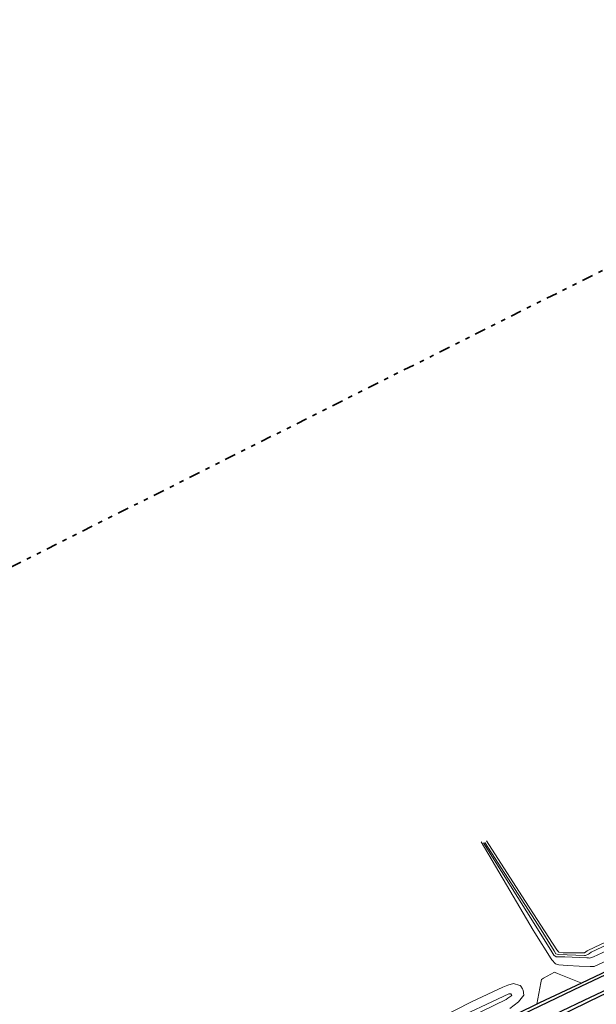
# Model space of a CAD drawing. Header units: metres. Extents: x 169249 to 194689, y 406250 to 412203.
# Tile 182 of 256: x 181034 to 181164, y 409112 to 409334. Entities that reach past the tile are written whole.
import ezdxf

# ---------------------------------------------------------------- set-up
doc = ezdxf.new("R2010")
doc.units = ezdxf.units.M
doc.linetypes.add('BGT_NLCS_N264$0$AL-TEKENBLADGRENS', pattern=[11.5, 2.5, -1.5, 1, -1.5, 1, -1.5, 2.5])
for name, color, linetype, lineweight in [('BGT_NLCS_N264$0$B-WE-GW-WATERGANG_INSTEEK-G', 252, 'CONTINUOUS', 18), ('BGT_NLCS_N264$0$B-WE-GW-WATERGANG_SLOOT_BODEM-G', 252, 'CONTINUOUS', 18), ('BGT_NLCS_N264$0$B-WE-OG-TOPOGRAFIE_WEG_VERHARD-G', 252, 'CONTINUOUS', 18), ('BGT_NLCS_N264$0$X-XX-AL-TEKENBLADGRENS-G', 252, 'BGT_NLCS_N264$0$AL-TEKENBLADGRENS', 35), ('X-XX-AL-REFERENTIE-G', 7, 'CONTINUOUS', 18)]:
    doc.layers.add(name, color=color, linetype=linetype, lineweight=lineweight)
doc.layers.add('BGT_NLCS_N264$0$B-WE-OG-TOPOGRAFIE_WEG_RIJWEG-G', color=252, linetype='CONTINUOUS')
doc.layers.add('BGT_NLCS_N264$0$B-WE-VW-MARKERING-G', color=252, linetype='CONTINUOUS')

# ---------------------------------------------------------------- blocks, each defined once
blk = doc.blocks.new('BGT_NLCS_N264')
at = {"layer": 'BGT_NLCS_N264$0$B-WE-GW-WATERGANG_INSTEEK-G'}
for points in [[(181170.65, 409123.88, 16.99), (181163.39, 409120.64, 16.99), (181162.5, 409120.6, 16.97), (181160.04, 409120.71, 16.9), (181157.43, 409120.87, 16.88), (181155.49, 409120.99, 16.86), (181154.74, 409121.24, 16.83), (181153.87, 409122.12, 16.61), (181153.75, 409122.32, 16.61), (181150.05, 409128.18, 16.56), (181149.7, 409128.77, 16.54), (181144.4, 409137.75, 16.29), (181137.95, 409148.66, 16.1)], [(181139.2, 409148.89, 15.97), (181147.14, 409136.55, 15.92), (181151.44, 409129.88, 15.97), (181155.02, 409124.34, 16.01), (181155.45, 409123.82, 15.99), (181156.44, 409123.67, 15.99), (181157.95, 409123.68, 16.01), (181159.98, 409123.68, 16.04), (181161.26, 409123.69, 16.06), (181161.86, 409124.13, 16.13), (181163.56, 409124.98, 16.17), (181182.24, 409133.73, 16.1), (181201.65, 409142.47, 15.94), (181222.47, 409151.56, 16.1), (181239.57, 409158.94, 16.02), (181249, 409162.76, 15.97), (181249.25, 409163.16, 15.97), (181249.17, 409163.46, 15.97), (181248.93, 409164.4, 15.96), (181248.9, 409164.53, 15.95), (181238.73, 409180.23, 16.06), (181231, 409192.01, 16.02), (181220.27, 409209.14, 16.02)], [(181120.01, 409104.65, 16.32), (181135.93, 409112.72, 16.32), (181142.81, 409115.98, 16.34), (181144, 409116.38, 16.4), (181145.25, 409116.8, 16.47), (181146.7, 409116.37, 16.69), (181146.78, 409116.35, 16.7), (181146.87, 409116.2, 16.71), (181147.24, 409115.61, 16.76), (181147.46, 409115.25, 16.79), (181147.59, 409114.17, 16.92), (181146.4, 409112.69, 17.04), (181144.41, 409111.19, 16.95)]]:
    blk.add_polyline3d(points, dxfattribs=at)
at = {"layer": 'BGT_NLCS_N264$0$B-WE-GW-WATERGANG_SLOOT_BODEM-G'}
for points in [[(181138.5, 409148.42, 15.7), (181150.25, 409129.71, 15.76), (181153.91, 409123.89, 15.77), (181154.36, 409123.14, 15.72), (181154.86, 409122.75, 15.72), (181156.49, 409122.78, 15.74), (181156.79, 409122.77, 15.74), (181161.76, 409122.54, 15.76), (181162.15, 409122.53, 15.69), (181162.33, 409122.52, 15.67), (181163.25, 409122.77, 15.58), (181169.1, 409125.51, 15.47)], [(181138.78, 409148.53, 15.77), (181150.77, 409129.93, 15.66), (181151.07, 409129.46, 15.66), (181152.46, 409127.31, 15.65), (181154.43, 409124.15, 15.79), (181154.77, 409123.49, 15.77), (181155.35, 409123.3, 15.74), (181155.36, 409123.3, 15.74), (181161.26, 409123.07, 15.7), (181161.44, 409123.06, 15.7), (181162.14, 409123.41, 15.61), (181162.33, 409123.56, 15.61), (181162.71, 409123.84, 15.54), (181178.87, 409131.41, 15.45)], [(181124.59, 409103.89, 15.14), (181102.61, 409092.84, 15.11), (181100.08, 409091.64, 15.07), (181099.94, 409091.71, 15.07), (181099.6, 409091.86, 15.07), (181100.13, 409092.84, 15.14), (181100.62, 409093.1, 15.14), (181107.09, 409096.43, 15.17), (181107.05, 409096.41, 15.17), (181120.66, 409103.18, 15.19), (181130.42, 409108.04, 15.2), (181144.21, 409114.49, 15.2), (181144.64, 409114.48, 15.23), (181144.84, 409114.11, 15.23), (181143.99, 409113.48, 15.28), (181143.61, 409113.2, 15.3), (181127.26, 409105.21, 15.15), (181125.65, 409104.42, 15.14), (181124.59, 409103.89, 15.14)]]:
    blk.add_polyline3d(points, dxfattribs=at)
at = {"layer": 'BGT_NLCS_N264$0$B-WE-OG-TOPOGRAFIE_WEG_RIJWEG-G'}
for points in [[(181256.04, 409159.24, 17.18), (181241.51, 409152.97, 17.15), (181225.2, 409145.95, 17.17), (181211.39, 409139.98, 17.33), (181199.54, 409134.77, 17.16), (181197.5, 409133.87, 17.13), (181184.1, 409127.9, 17.04), (181169.6, 409121.11, 17.08), (181160.55, 409116.87, 17.11)], [(180948.49, 409005.81, 17.01), (180959.26, 409011.09, 17.01), (180963.97, 409013.41, 17), (180976.23, 409019.43, 16.99), (180995.62, 409029.23, 16.99), (181012.62, 409037.92, 16.99), (181033.53, 409048.33, 16.99), (181057.26, 409060.26, 16.83), (181080.27, 409071.88, 16.92), (181103.46, 409083.39, 17.11), (181126.46, 409094.94, 17.04), (181149, 409106.27, 17.13), (181165.03, 409114.07, 17.08), (181188.23, 409124.59, 17.18), (181198.1, 409129.07, 17.22), (181209.8, 409134.33, 17.25), (181223.6, 409140.2, 17.27), (181242.89, 409148.47, 17.22), (181252.98, 409152.99, 17.25)], [(181160.55, 409116.87, 17.11), (181151.1, 409112.4, 17.09), (181150.49, 409112.11, 17.08)], [(181150.49, 409112.11, 17.08), (181150.33, 409112.04, 17.08), (181134.85, 409104.48, 16.99), (181120.15, 409097.01, 16.97), (181105.94, 409089.88, 16.97), (181105.12, 409089.47, 16.97), (181089.06, 409081.39, 16.88), (181074.42, 409074.1, 16.88), (181060.68, 409067.18, 16.92), (181043.05, 409058.3, 16.83), (181007.15, 409040.29, 16.83), (180992.01, 409032.51, 16.86), (180973.54, 409023.4, 16.86), (180956.96, 409015.03, 16.89), (180948.62, 409010.9, 16.89), (180946.4, 409009.79, 16.89)]]:
    blk.add_polyline3d(points, dxfattribs=at)
at = {"layer": 'BGT_NLCS_N264$0$B-WE-OG-TOPOGRAFIE_WEG_VERHARD-G'}
blk.add_polyline3d([(181150.49, 409112.11, 17.08), (181151.38, 409116.94, 17.02), (181151.53, 409117.71, 17.01), (181151.97, 409117.95, 17.01), (181154.5, 409119.32, 16.97), (181154.66, 409119.25, 16.97), (181155.19, 409119.04, 16.98), (181160.43, 409116.92, 17.1), (181160.55, 409116.87, 17.11)], dxfattribs=at)
at = {"layer": 'BGT_NLCS_N264$0$B-WE-VW-MARKERING-G', "linetype": 'Continuous'}
for points in [[(180946.76, 409009.11, 16.94), (180958.09, 409014.84, 16.95), (181014.9, 409043.42, 16.94), (181047.22, 409059.64, 16.98), (181087.43, 409079.91, 17.05), (181117.04, 409094.79, 17.08), (181133.15, 409102.85, 17.07), (181149.34, 409110.84, 17.1), (181160.46, 409116.18, 17.08), (181176.86, 409123.91, 17.17), (181195.96, 409132.59, 17.17), (181231.86, 409148.03, 17.21), (181256.65, 409158.88, 17.2), (181272.05, 409165.84, 17.18), (181287.85, 409173.16, 17.19), (181304.11, 409181.08, 17.24), (181325.17, 409191.47, 17.36), (181343.33, 409200.68, 17.44), (181361.96, 409210.42, 17.53), (181380.54, 409220.34, 17.65), (181399, 409230.43, 17.81), (181414.69, 409239.37, 17.91), (181431.52, 409249.24, 18.06)], [(180948.19, 409006.39, 17.04), (180958.78, 409011.73, 17.06), (181015.58, 409040.25, 17.03), (181049.21, 409057.17, 17.1), (181088.32, 409076.87, 17.13), (181119.1, 409092.32, 17.18), (181134.02, 409099.82, 17.19), (181151.1, 409108.21, 17.15), (181161.16, 409113.02, 17.19), (181177.54, 409120.75, 17.19), (181197.01, 409129.6, 17.23), (181233.08, 409145.21, 17.27), (181258.1, 409156.11, 17.25), (181273.7, 409163.17, 17.23), (181288.31, 409169.97, 17.23), (181305.59, 409178.29, 17.31), (181326.39, 409188.64, 17.41), (181345.26, 409198.21, 17.5), (181364.12, 409208.03, 17.59), (181382.12, 409217.68, 17.7), (181398.74, 409226.82, 17.82), (181417.17, 409237.25, 17.98), (181432.9, 409246.44, 18.1)]]:
    blk.add_polyline3d(points, dxfattribs=at)
at = {"layer": 'BGT_NLCS_N264$0$X-XX-AL-TEKENBLADGRENS-G'}
blk.add_polyline3d([(184436.25, 410062.73, 0), (184183.19, 410038.13, 0), (183733.57, 409937.98, 0), (183392.76, 409722.85, 0), (183112.62, 409661.02, 0), (181934.11, 409497.18, 0), (181576.04, 409477.91, 0), (181380.5, 409402.69, 0), (181348.09, 409368.87, 0), (179688.8, 408537.47, 0), (179322.33, 408353.85, 0), (179291.54, 408424.26, 0), (179251.73, 408571.13, 0), (178950.57, 408481.9, 0), (179026.57, 408202.55, 0), (178645.17, 408015, 0), (178496.71, 408130.51, 0), (178197.01, 408003.27, 0), (177935.59, 407601.57, 0), (177344.78, 407184.52, 0), (176213.39, 406694.78, 0), (175774.26, 406688.92, 0)], dxfattribs=at)

msp = doc.modelspace()

# ---------------------------------------------------------------- block references
at = {"layer": 'X-XX-AL-REFERENTIE-G'}
msp.add_blockref('BGT_NLCS_N264', (0, 0), dxfattribs=at)

doc.saveas('drawing.dxf')
